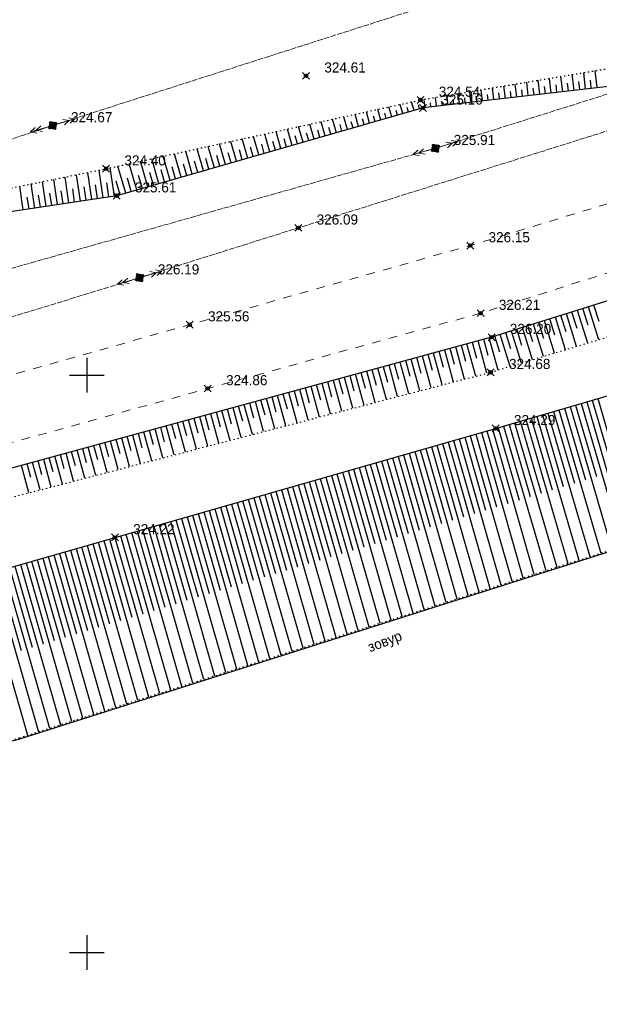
# Model space of a CAD drawing. Header units: metres. Extents: x 707528 to 709248, y 4308395 to 4311045.
# Tile 12 of 104: x 707773 to 707823, y 4308441 to 4308526. Entities that reach past the tile are written whole.
import ezdxf

# ---------------------------------------------------------------- set-up
doc = ezdxf.new("R2010")
doc.units = ezdxf.units.M
doc.header["$LTSCALE"] = 0.5
doc.header["$PDMODE"] = 35
doc.header["$PDSIZE"] = 0.3
for name, pattern in [('Auto_Street_NotBorder_Line_m1', [3, 1.5, -1.5]), ('Commnctn_Electr_VLP_High_Built_m1', [1, 1, 0]), ('Контура низ откосов  Штриховая 0.1-0.5 - - - - - - -', [0.6, 0.1, -0.5])]:
    doc.linetypes.add(name, pattern=pattern)
for name, color, linetype in [('(001) Сетка', 92, 'Continuous'), ('(004) Точки рельефа', 7, 'Continuous'), ('(027) Гидрография', 7, 'Continuous'), ('(035) Откосы', 7, 'Continuous'), ('(037) Контуры', 7, 'Continuous')]:
    doc.layers.add(name, color=color, linetype=linetype)
doc.layers.add('AUTO#_ROADS_EXIST_L', color=7, linetype='Continuous', lineweight=15, true_color=0x000000)
doc.layers.add('COMMN_OBJCT_#####_B', color=7, linetype='Continuous', lineweight=15, true_color=0x000000)
doc.layers.add('COMMN_OBJCT_ELCTR_B', color=7, linetype='Continuous', true_color=0x000000)
doc.layers.add('COMMN_OBJCT_ELCTR_L', color=7, linetype='Continuous', true_color=0x000000)
doc.styles.add('BM-431', font='txt')
doc.styles.add('D-431', font='txt')

# ---------------------------------------------------------------- blocks, each defined once
blk = doc.blocks.new('CommnctnPoleRCsquare_m1')
at = {"layer": 'COMMN_OBJCT_#####_B', "lineweight": 13, "true_color": 0xfffffe}
blk.add_hatch(color=7, dxfattribs=at).paths.add_polyline_path([(-0.6, 0.6), (-0.6, -0.6), (0.6, -0.6), (0.6, 0.6)])
at = {"layer": 'COMMN_OBJCT_#####_B', "lineweight": 13, "true_color": 0x000000}
blk.add_hatch(color=18, dxfattribs=at).paths.add_polyline_path([(-0.1, 0, 1), (0.1, 0, 1)])
at = {"layer": 'COMMN_OBJCT_#####_B', "color": 18, "lineweight": 9, "true_color": 0x000000}
blk.add_lwpolyline([(0.6, 0.6), (-0.6, 0.6), (-0.6, -0.6), (0.6, -0.6)], close=True, dxfattribs=at)
blk.add_circle((0, 0), 0.1, dxfattribs=at)
blk = doc.blocks.new('ElectricHighVLP_m1')
at = {"layer": 'COMMN_OBJCT_ELCTR_B', "color": 18, "linetype": 'Continuous', "lineweight": 20, "true_color": 0x000000}
for p, q in [((0, 0), (4, 0)), ((3, 0), (2, 0.5)), ((3, 0), (2, -0.5)), ((4, 0), (3, 0.5)), ((4, 0), (3, -0.5))]:
    blk.add_line(p, q, dxfattribs=at)
blk = doc.blocks.new('Setka')
at = {"layer": '(001) Сетка'}
for p, q in [((0, 1.5), (0, -1.5)), ((-1.5, 0), (1.5, 0))]:
    blk.add_line(p, q, dxfattribs=at)

msp = doc.modelspace()

# ---------------------------------------------------------------- linework, layer by layer
at = {"layer": '(027) Гидрография', "color": 4, "elevation": 319.341}
msp.add_lwpolyline([(707567.997, 4308409.714), (707572.213, 4308410.824), (707620.984, 4308423.673), (707772.66, 4308463.725), (707924.336, 4308511.918), (708024.512, 4308543.363), (708124.69, 4308578.077), (708133.047, 4308582.686), (708145.112, 4308589.341), (708157.025, 4308592.604), (708191.793, 4308611.932)], dxfattribs=at)
at = {"layer": '(035) Откосы'}
for p, q in [((707820.652, 4308519.88, 324.895), (707820.494, 4308521.244, 324.895)), ((707821.644, 4308519.996, 324.895), (707821.48, 4308521.409, 324.895)), ((707822.636, 4308520.111, 324.895), (707822.466, 4308521.574, 324.895)), ((707815.693, 4308519.304, 324.895), (707815.563, 4308520.419, 324.895)), ((707816.685, 4308519.419, 324.895), (707816.55, 4308520.584, 324.895)), ((707817.677, 4308519.534, 324.895), (707817.536, 4308520.749, 324.895)), ((707818.669, 4308519.65, 324.895), (707818.522, 4308520.914, 324.895)), ((707819.661, 4308519.765, 324.895), (707819.508, 4308521.079, 324.895)), ((707820.157, 4308519.823, 324.895), (707820.079, 4308520.492, 324.895)), ((707821.148, 4308519.938, 324.895), (707821.068, 4308520.632, 324.895)), ((707822.14, 4308520.053, 324.895), (707822.057, 4308520.772, 324.895)), ((707810.734, 4308518.728, 324.895), (707810.633, 4308519.594, 324.895)), ((707811.725, 4308518.843, 324.895), (707811.619, 4308519.759, 324.895)), ((707812.717, 4308518.958, 324.895), (707812.605, 4308519.924, 324.895)), ((707813.213, 4308519.016, 324.895), (707813.156, 4308519.511, 324.895)), ((707813.709, 4308519.073, 324.895), (707813.591, 4308520.089, 324.895)), ((707814.205, 4308519.131, 324.895), (707814.145, 4308519.651, 324.895)), ((707814.701, 4308519.189, 324.895), (707814.577, 4308520.254, 324.895)), ((707815.197, 4308519.246, 324.895), (707815.134, 4308519.791, 324.895)), ((707816.189, 4308519.362, 324.895), (707816.123, 4308519.931, 324.895)), ((707817.181, 4308519.477, 324.895), (707817.112, 4308520.071, 324.895)), ((707818.173, 4308519.592, 324.895), (707818.101, 4308520.212, 324.895)), ((707819.165, 4308519.707, 324.895), (707819.09, 4308520.352, 324.895)), ((707805.832, 4308517.861, 324.895), (707805.603, 4308518.662, 324.895)), ((707806.792, 4308518.137, 324.895), (707806.58, 4308518.876, 324.895)), ((707807.758, 4308518.382, 324.895), (707807.675, 4308519.099, 324.895)), ((707808.254, 4308518.439, 324.895), (707808.211, 4308518.81, 324.895)), ((707808.75, 4308518.497, 324.895), (707808.661, 4308519.264, 324.895)), ((707809.246, 4308518.555, 324.895), (707809.2, 4308518.95, 324.895)), ((707809.742, 4308518.612, 324.895), (707809.647, 4308519.429, 324.895)), ((707810.238, 4308518.67, 324.895), (707810.189, 4308519.091, 324.895)), ((707811.23, 4308518.785, 324.895), (707811.178, 4308519.231, 324.895)), ((707812.221, 4308518.9, 324.895), (707812.167, 4308519.371, 324.895)), ((707801.993, 4308516.76, 324.895), (707801.693, 4308517.807, 324.895)), ((707802.952, 4308517.036, 324.895), (707802.67, 4308518.02, 324.895)), ((707803.912, 4308517.311, 324.895), (707803.648, 4308518.234, 324.895)), ((707804.392, 4308517.449, 324.895), (707804.264, 4308517.895, 324.895)), ((707804.872, 4308517.586, 324.895), (707804.625, 4308518.448, 324.895)), ((707805.352, 4308517.724, 324.895), (707805.233, 4308518.139, 324.895)), ((707806.312, 4308517.999, 324.895), (707806.202, 4308518.384, 324.895)), ((707807.272, 4308518.274, 324.895), (707807.17, 4308518.628, 324.895)), ((707799.113, 4308515.935, 324.895), (707798.76, 4308517.165, 324.895)), ((707800.073, 4308516.21, 324.895), (707799.738, 4308517.379, 324.895)), ((707801.033, 4308516.485, 324.895), (707800.715, 4308517.593, 324.895)), ((707801.513, 4308516.623, 324.895), (707801.358, 4308517.161, 324.895)), ((707802.472, 4308516.898, 324.895), (707802.327, 4308517.406, 324.895)), ((707803.432, 4308517.173, 324.895), (707803.296, 4308517.65, 324.895)), ((707795.273, 4308514.834, 324.895), (707794.85, 4308516.31, 324.895)), ((707796.233, 4308515.109, 324.895), (707795.828, 4308516.524, 324.895)), ((707797.193, 4308515.384, 324.895), (707796.805, 4308516.738, 324.895)), ((707797.673, 4308515.522, 324.895), (707797.483, 4308516.183, 324.895)), ((707798.153, 4308515.66, 324.895), (707797.783, 4308516.951, 324.895)), ((707798.633, 4308515.797, 324.895), (707798.452, 4308516.428, 324.895)), ((707799.593, 4308516.072, 324.895), (707799.421, 4308516.672, 324.895)), ((707800.553, 4308516.348, 324.895), (707800.39, 4308516.917, 324.895)), ((707791.434, 4308513.733, 324.895), (707790.94, 4308515.455, 324.895)), ((707792.394, 4308514.008, 324.895), (707791.918, 4308515.668, 324.895)), ((707793.354, 4308514.283, 324.895), (707792.895, 4308515.882, 324.895)), ((707794.313, 4308514.559, 324.895), (707793.873, 4308516.096, 324.895)), ((707794.793, 4308514.696, 324.895), (707794.577, 4308515.45, 324.895)), ((707795.753, 4308514.971, 324.895), (707795.546, 4308515.694, 324.895)), ((707796.713, 4308515.247, 324.895), (707796.515, 4308515.939, 324.895)), ((707787.594, 4308512.632, 324.895), (707787.03, 4308514.599, 324.895)), ((707788.554, 4308512.907, 324.895), (707788.008, 4308514.813, 324.895)), ((707789.514, 4308513.182, 324.895), (707788.985, 4308515.027, 324.895)), ((707790.474, 4308513.458, 324.895), (707789.963, 4308515.241, 324.895)), ((707790.954, 4308513.595, 324.895), (707790.703, 4308514.471, 324.895)), ((707791.914, 4308513.87, 324.895), (707791.671, 4308514.716, 324.895)), ((707792.874, 4308514.146, 324.895), (707792.64, 4308514.961, 324.895)), ((707793.833, 4308514.421, 324.895), (707793.609, 4308515.205, 324.895)), ((707783.755, 4308511.531, 324.895), (707783.12, 4308513.744, 324.895)), ((707784.715, 4308511.806, 324.895), (707784.098, 4308513.958, 324.895)), ((707785.674, 4308512.081, 324.895), (707785.075, 4308514.172, 324.895)), ((707786.634, 4308512.357, 324.895), (707786.053, 4308514.386, 324.895)), ((707788.074, 4308512.77, 324.895), (707787.797, 4308513.738, 324.895)), ((707789.034, 4308513.045, 324.895), (707788.765, 4308513.982, 324.895)), ((707789.994, 4308513.32, 324.895), (707789.734, 4308514.227, 324.895)), ((707778.895, 4308510.43, 324.895), (707778.542, 4308512.768, 324.895)), ((707779.883, 4308510.58, 324.895), (707779.522, 4308512.967, 324.895)), ((707780.87, 4308510.729, 324.895), (707780.501, 4308513.171, 324.895)), ((707781.835, 4308510.98, 324.895), (707781.165, 4308513.316, 324.895)), ((707782.795, 4308511.256, 324.895), (707782.143, 4308513.53, 324.895)), ((707784.235, 4308511.669, 324.895), (707783.922, 4308512.76, 324.895)), ((707785.195, 4308511.944, 324.895), (707784.89, 4308513.004, 324.895)), ((707786.154, 4308512.219, 324.895), (707785.859, 4308513.249, 324.895)), ((707787.114, 4308512.494, 324.895), (707786.828, 4308513.493, 324.895)), ((707774.946, 4308509.834, 324.895), (707774.623, 4308511.971, 324.895)), ((707775.933, 4308509.983, 324.895), (707775.603, 4308512.17, 324.895)), ((707776.92, 4308510.132, 324.895), (707776.583, 4308512.369, 324.895)), ((707777.908, 4308510.281, 324.895), (707777.563, 4308512.568, 324.895)), ((707780.376, 4308510.654, 324.895), (707780.194, 4308511.86, 324.895)), ((707781.355, 4308510.843, 324.895), (707781.016, 4308512.026, 324.895)), ((707782.315, 4308511.118, 324.895), (707781.984, 4308512.271, 324.895)), ((707783.275, 4308511.393, 324.895), (707782.953, 4308512.515, 324.895)), ((707772.971, 4308509.536, 324.895), (707772.664, 4308511.573, 324.895)), ((707773.958, 4308509.685, 324.895), (707773.643, 4308511.772, 324.895)), ((707775.439, 4308509.909, 324.895), (707775.276, 4308510.99, 324.895)), ((707776.427, 4308510.058, 324.895), (707776.26, 4308511.164, 324.895)), ((707777.414, 4308510.207, 324.895), (707777.243, 4308511.338, 324.895)), ((707778.401, 4308510.356, 324.895), (707778.227, 4308511.512, 324.895)), ((707779.389, 4308510.505, 324.895), (707779.211, 4308511.686, 324.895)), ((707773.465, 4308509.611, 324.895), (707773.309, 4308510.642, 324.895)), ((707774.452, 4308509.76, 324.895), (707774.293, 4308510.816, 324.895)), ((707821.828, 4308497.995, 325.823), (707820.94, 4308500.83, 325.823)), ((707821.862, 4308499.56, 325.823), (707821.417, 4308500.979, 325.823)), ((707822.785, 4308498.284, 325.823), (707821.894, 4308501.129, 325.823)), ((707822.817, 4308499.853, 325.823), (707822.371, 4308501.278, 325.823)), ((707818.956, 4308497.13, 325.823), (707818.079, 4308499.934, 325.823)), ((707818.995, 4308498.679, 325.823), (707818.556, 4308500.084, 325.823)), ((707819.914, 4308497.419, 325.823), (707819.032, 4308500.233, 325.823)), ((707819.951, 4308498.973, 325.823), (707819.509, 4308500.382, 325.823)), ((707820.871, 4308497.707, 325.823), (707819.986, 4308500.531, 325.823)), ((707820.906, 4308499.266, 325.823), (707820.463, 4308500.681, 325.823)), ((707816.129, 4308497.799, 325.823), (707815.694, 4308499.188, 325.823)), ((707817.042, 4308496.554, 325.823), (707816.171, 4308499.337, 325.823)), ((707817.084, 4308498.092, 325.823), (707816.648, 4308499.486, 325.823)), ((707817.999, 4308496.842, 325.823), (707817.125, 4308499.636, 325.823)), ((707818.04, 4308498.386, 325.823), (707817.602, 4308499.785, 325.823)), ((707813.208, 4308496.915, 325.823), (707812.825, 4308498.317, 325.823)), ((707814.069, 4308495.658, 325.823), (707813.307, 4308498.448, 325.823)), ((707814.218, 4308497.212, 325.823), (707813.786, 4308498.59, 325.823)), ((707815.128, 4308495.977, 325.823), (707814.263, 4308498.74, 325.823)), ((707815.174, 4308497.505, 325.823), (707814.74, 4308498.889, 325.823)), ((707816.085, 4308496.265, 325.823), (707815.217, 4308499.038, 325.823)), ((707810.207, 4308494.624, 325.823), (707809.45, 4308497.396, 325.823)), ((707810.311, 4308496.139, 325.823), (707809.933, 4308497.528, 325.823)), ((707811.174, 4308494.876, 325.823), (707810.415, 4308497.659, 325.823)), ((707811.277, 4308496.397, 325.823), (707810.897, 4308497.791, 325.823)), ((707812.141, 4308495.129, 325.823), (707811.379, 4308497.922, 325.823)), ((707812.243, 4308496.654, 325.823), (707811.861, 4308498.054, 325.823)), ((707813.108, 4308495.381, 325.823), (707812.343, 4308498.185, 325.823)), ((707807.305, 4308493.866, 325.823), (707806.558, 4308496.607, 325.823)), ((707807.414, 4308495.366, 325.823), (707807.04, 4308496.739, 325.823)), ((707808.272, 4308494.119, 325.823), (707807.522, 4308496.87, 325.823)), ((707808.38, 4308495.623, 325.823), (707808.004, 4308497.002, 325.823)), ((707809.24, 4308494.371, 325.823), (707808.486, 4308497.133, 325.823)), ((707809.346, 4308495.881, 325.823), (707808.968, 4308497.265, 325.823)), ((707803.552, 4308494.335, 325.823), (707803.183, 4308495.687, 325.823)), ((707804.404, 4308493.109, 325.823), (707803.665, 4308495.818, 325.823)), ((707804.517, 4308494.592, 325.823), (707804.147, 4308495.95, 325.823)), ((707805.371, 4308493.361, 325.823), (707804.629, 4308496.081, 325.823)), ((707805.483, 4308494.85, 325.823), (707805.111, 4308496.213, 325.823)), ((707806.338, 4308493.614, 325.823), (707805.593, 4308496.344, 325.823)), ((707806.449, 4308495.108, 325.823), (707806.076, 4308496.476, 325.823)), ((707800.655, 4308493.561, 325.823), (707800.29, 4308494.898, 325.823)), ((707801.503, 4308492.351, 325.823), (707800.772, 4308495.029, 325.823)), ((707801.62, 4308493.819, 325.823), (707801.254, 4308495.161, 325.823)), ((707802.47, 4308492.604, 325.823), (707801.736, 4308495.292, 325.823)), ((707802.586, 4308494.077, 325.823), (707802.219, 4308495.424, 325.823)), ((707803.437, 4308492.856, 325.823), (707802.701, 4308495.555, 325.823)), ((707797.634, 4308491.341, 325.823), (707796.915, 4308493.977, 325.823)), ((707797.757, 4308492.788, 325.823), (707797.397, 4308494.109, 325.823)), ((707798.601, 4308491.594, 325.823), (707797.879, 4308494.24, 325.823)), ((707798.723, 4308493.046, 325.823), (707798.362, 4308494.372, 325.823)), ((707799.568, 4308491.846, 325.823), (707798.844, 4308494.503, 325.823)), ((707799.689, 4308493.303, 325.823), (707799.326, 4308494.635, 325.823)), ((707800.536, 4308492.099, 325.823), (707799.808, 4308494.766, 325.823)), ((707794.733, 4308490.583, 325.823), (707794.022, 4308493.188, 325.823)), ((707794.86, 4308492.015, 325.823), (707794.505, 4308493.32, 325.823)), ((707795.7, 4308490.836, 325.823), (707794.987, 4308493.451, 325.823)), ((707795.826, 4308492.272, 325.823), (707795.469, 4308493.583, 325.823)), ((707796.667, 4308491.088, 325.823), (707795.951, 4308493.714, 325.823)), ((707796.792, 4308492.53, 325.823), (707796.433, 4308493.846, 325.823)), ((707822.702, 4308493.191, 323.57), (707824.501, 4308487.032, 323.57)), ((707790.998, 4308490.984, 325.823), (707790.647, 4308492.268, 325.823)), ((707791.831, 4308489.826, 325.823), (707791.13, 4308492.399, 325.823)), ((707791.963, 4308491.241, 325.823), (707791.612, 4308492.531, 325.823)), ((707792.799, 4308490.078, 325.823), (707792.094, 4308492.662, 325.823)), ((707792.929, 4308491.499, 325.823), (707792.576, 4308492.794, 325.823)), ((707793.766, 4308490.331, 325.823), (707793.058, 4308492.925, 325.823)), ((707793.895, 4308491.757, 325.823), (707793.54, 4308493.057, 325.823)), ((707819.823, 4308492.35, 323.57), (707821.631, 4308486.157, 323.57)), ((707820.303, 4308492.491, 323.57), (707823.917, 4308480.116, 323.57)), ((707820.782, 4308492.631, 323.57), (707822.588, 4308486.449, 323.57)), ((707821.262, 4308492.771, 323.57), (707824.87, 4308480.419, 323.57)), ((707821.742, 4308492.911, 323.57), (707823.544, 4308486.741, 323.57)), ((707822.222, 4308493.051, 323.57), (707825.823, 4308480.722, 323.57)), ((707788.101, 4308490.21, 325.823), (707787.755, 4308491.479, 325.823)), ((707788.93, 4308489.068, 325.823), (707788.237, 4308491.61, 325.823)), ((707789.066, 4308490.468, 325.823), (707788.719, 4308491.742, 325.823)), ((707789.897, 4308489.321, 325.823), (707789.201, 4308491.873, 325.823)), ((707790.032, 4308490.726, 325.823), (707789.683, 4308492.005, 325.823)), ((707790.864, 4308489.573, 325.823), (707790.165, 4308492.136, 325.823)), ((707816.943, 4308491.509, 323.57), (707818.762, 4308485.283, 323.57)), ((707817.423, 4308491.65, 323.57), (707821.057, 4308479.207, 323.57)), ((707817.903, 4308491.79, 323.57), (707819.718, 4308485.574, 323.57)), ((707818.383, 4308491.93, 323.57), (707822.01, 4308479.51, 323.57)), ((707818.863, 4308492.07, 323.57), (707820.675, 4308485.866, 323.57)), ((707819.343, 4308492.21, 323.57), (707822.963, 4308479.813, 323.57)), ((707785.062, 4308488.058, 325.823), (707784.38, 4308490.558, 325.823)), ((707785.204, 4308489.437, 325.823), (707784.862, 4308490.689, 325.823)), ((707786.029, 4308488.311, 325.823), (707785.344, 4308490.821, 325.823)), ((707786.169, 4308489.695, 325.823), (707785.826, 4308490.952, 325.823)), ((707786.996, 4308488.563, 325.823), (707786.308, 4308491.084, 325.823)), ((707787.135, 4308489.953, 325.823), (707786.79, 4308491.216, 325.823)), ((707787.963, 4308488.816, 325.823), (707787.273, 4308491.347, 325.823)), ((707813.583, 4308490.53, 323.57), (707817.178, 4308477.975, 323.57)), ((707814.063, 4308490.668, 323.57), (707815.892, 4308484.408, 323.57)), ((707814.543, 4308490.809, 323.57), (707818.197, 4308478.298, 323.57)), ((707815.023, 4308490.949, 323.57), (707816.848, 4308484.699, 323.57)), ((707815.503, 4308491.089, 323.57), (707819.15, 4308478.601, 323.57)), ((707815.983, 4308491.229, 323.57), (707817.805, 4308484.991, 323.57)), ((707816.463, 4308491.369, 323.57), (707820.103, 4308478.904, 323.57)), ((707782.16, 4308487.301, 325.823), (707781.487, 4308489.769, 325.823)), ((707782.307, 4308488.664, 325.823), (707781.969, 4308489.9, 325.823)), ((707783.127, 4308487.553, 325.823), (707782.451, 4308490.032, 325.823)), ((707783.272, 4308488.922, 325.823), (707782.933, 4308490.163, 325.823)), ((707784.095, 4308487.806, 325.823), (707783.416, 4308490.295, 325.823)), ((707784.238, 4308489.179, 325.823), (707783.898, 4308490.426, 325.823)), ((707810.699, 4308489.704, 323.57), (707814.318, 4308477.066, 323.57)), ((707811.18, 4308489.841, 323.57), (707812.987, 4308483.529, 323.57)), ((707811.66, 4308489.979, 323.57), (707815.272, 4308477.369, 323.57)), ((707812.141, 4308490.117, 323.57), (707813.945, 4308483.819, 323.57)), ((707812.622, 4308490.254, 323.57), (707816.225, 4308477.672, 323.57)), ((707813.102, 4308490.392, 323.57), (707814.902, 4308484.108, 323.57)), ((707778.444, 4308487.633, 325.823), (707778.112, 4308488.848, 325.823)), ((707779.259, 4308486.543, 325.823), (707778.594, 4308488.98, 325.823)), ((707779.41, 4308487.89, 325.823), (707779.076, 4308489.111, 325.823)), ((707780.226, 4308486.796, 325.823), (707779.559, 4308489.243, 325.823)), ((707780.375, 4308488.148, 325.823), (707780.041, 4308489.374, 325.823)), ((707781.193, 4308487.048, 325.823), (707780.523, 4308489.506, 325.823)), ((707781.341, 4308488.406, 325.823), (707781.005, 4308489.637, 325.823)), ((707807.815, 4308488.878, 323.57), (707811.458, 4308476.157, 323.57)), ((707808.296, 4308489.015, 323.57), (707810.115, 4308482.662, 323.57)), ((707808.776, 4308489.153, 323.57), (707812.411, 4308476.46, 323.57)), ((707809.257, 4308489.291, 323.57), (707811.072, 4308482.951, 323.57)), ((707809.738, 4308489.428, 323.57), (707813.365, 4308476.763, 323.57)), ((707810.218, 4308489.566, 323.57), (707812.03, 4308483.24, 323.57)), ((707775.547, 4308486.859, 325.823), (707775.219, 4308488.059, 325.823)), ((707776.358, 4308485.786, 325.823), (707775.702, 4308488.191, 325.823)), ((707776.512, 4308487.117, 325.823), (707776.184, 4308488.322, 325.823)), ((707777.325, 4308486.038, 325.823), (707776.666, 4308488.454, 325.823)), ((707777.478, 4308487.375, 325.823), (707777.148, 4308488.585, 325.823)), ((707778.292, 4308486.291, 325.823), (707777.63, 4308488.717, 325.823)), ((707804.931, 4308488.052, 323.57), (707808.598, 4308475.248, 323.57)), ((707805.411, 4308488.189, 323.57), (707807.243, 4308481.795, 323.57)), ((707805.892, 4308488.327, 323.57), (707809.551, 4308475.551, 323.57)), ((707806.373, 4308488.465, 323.57), (707808.2, 4308482.084, 323.57)), ((707806.854, 4308488.602, 323.57), (707810.504, 4308475.854, 323.57)), ((707807.334, 4308488.74, 323.57), (707809.158, 4308482.373, 323.57)), ((707773.456, 4308485.028, 325.823), (707772.809, 4308487.402, 325.823)), ((707773.615, 4308486.344, 325.823), (707773.291, 4308487.533, 325.823)), ((707774.423, 4308485.281, 325.823), (707773.773, 4308487.665, 325.823)), ((707774.581, 4308486.602, 325.823), (707774.255, 4308487.796, 325.823)), ((707775.391, 4308485.533, 325.823), (707774.737, 4308487.928, 325.823)), ((707802.047, 4308487.226, 323.57), (707805.737, 4308474.339, 323.57)), ((707802.527, 4308487.364, 323.57), (707804.371, 4308480.927, 323.57)), ((707803.008, 4308487.501, 323.57), (707806.691, 4308474.642, 323.57)), ((707803.489, 4308487.639, 323.57), (707805.328, 4308481.216, 323.57)), ((707803.969, 4308487.776, 323.57), (707807.644, 4308474.945, 323.57)), ((707804.45, 4308487.914, 323.57), (707806.286, 4308481.505, 323.57)), ((707799.163, 4308486.4, 323.57), (707802.877, 4308473.431, 323.57)), ((707799.643, 4308486.538, 323.57), (707801.499, 4308480.06, 323.57)), ((707800.124, 4308486.675, 323.57), (707803.83, 4308473.734, 323.57)), ((707800.605, 4308486.813, 323.57), (707802.456, 4308480.349, 323.57)), ((707801.085, 4308486.951, 323.57), (707804.784, 4308474.037, 323.57)), ((707801.566, 4308487.088, 323.57), (707803.413, 4308480.638, 323.57)), ((707795.798, 4308485.436, 323.57), (707797.669, 4308478.903, 323.57)), ((707796.279, 4308485.574, 323.57), (707800.017, 4308472.522, 323.57)), ((707796.759, 4308485.712, 323.57), (707798.626, 4308479.192, 323.57)), ((707797.24, 4308485.849, 323.57), (707800.97, 4308472.825, 323.57)), ((707797.721, 4308485.987, 323.57), (707799.584, 4308479.482, 323.57)), ((707798.201, 4308486.125, 323.57), (707801.924, 4308473.128, 323.57)), ((707798.682, 4308486.262, 323.57), (707800.541, 4308479.771, 323.57)), ((707792.914, 4308484.61, 323.57), (707794.797, 4308478.036, 323.57)), ((707793.395, 4308484.748, 323.57), (707797.156, 4308471.613, 323.57)), ((707793.875, 4308484.886, 323.57), (707795.754, 4308478.325, 323.57)), ((707794.356, 4308485.023, 323.57), (707798.11, 4308471.916, 323.57)), ((707794.837, 4308485.161, 323.57), (707796.712, 4308478.614, 323.57)), ((707795.317, 4308485.299, 323.57), (707799.063, 4308472.219, 323.57)), ((707790.03, 4308483.784, 323.57), (707791.925, 4308477.169, 323.57)), ((707790.511, 4308483.922, 323.57), (707794.296, 4308470.704, 323.57)), ((707790.991, 4308484.06, 323.57), (707792.882, 4308477.458, 323.57)), ((707791.472, 4308484.197, 323.57), (707795.25, 4308471.007, 323.57)), ((707791.953, 4308484.335, 323.57), (707793.84, 4308477.747, 323.57)), ((707792.433, 4308484.473, 323.57), (707796.203, 4308471.31, 323.57)), ((707787.146, 4308482.958, 323.57), (707789.053, 4308476.301, 323.57)), ((707787.627, 4308483.096, 323.57), (707791.436, 4308469.795, 323.57)), ((707788.107, 4308483.234, 323.57), (707790.01, 4308476.59, 323.57)), ((707788.588, 4308483.371, 323.57), (707792.389, 4308470.098, 323.57)), ((707789.069, 4308483.509, 323.57), (707790.967, 4308476.879, 323.57)), ((707789.549, 4308483.647, 323.57), (707793.343, 4308470.401, 323.57)), ((707784.262, 4308482.132, 323.57), (707786.18, 4308475.434, 323.57)), ((707784.743, 4308482.27, 323.57), (707788.576, 4308468.887, 323.57)), ((707785.223, 4308482.408, 323.57), (707787.138, 4308475.723, 323.57)), ((707785.704, 4308482.545, 323.57), (707789.529, 4308469.189, 323.57)), ((707786.185, 4308482.683, 323.57), (707788.095, 4308476.012, 323.57)), ((707786.665, 4308482.821, 323.57), (707790.482, 4308469.492, 323.57)), ((707780.897, 4308481.169, 323.57), (707784.762, 4308467.675, 323.57)), ((707781.378, 4308481.307, 323.57), (707783.308, 4308474.566, 323.57)), ((707781.859, 4308481.444, 323.57), (707785.715, 4308467.978, 323.57)), ((707782.339, 4308481.582, 323.57), (707784.266, 4308474.856, 323.57)), ((707782.82, 4308481.72, 323.57), (707786.669, 4308468.281, 323.57)), ((707783.301, 4308481.857, 323.57), (707785.223, 4308475.145, 323.57)), ((707783.781, 4308481.995, 323.57), (707787.622, 4308468.584, 323.57)), ((707778.013, 4308480.343, 323.57), (707781.902, 4308466.766, 323.57)), ((707778.494, 4308480.481, 323.57), (707780.436, 4308473.699, 323.57)), ((707778.975, 4308480.618, 323.57), (707782.855, 4308467.069, 323.57)), ((707779.455, 4308480.756, 323.57), (707781.394, 4308473.988, 323.57)), ((707779.936, 4308480.894, 323.57), (707783.808, 4308467.372, 323.57)), ((707780.417, 4308481.031, 323.57), (707782.351, 4308474.277, 323.57)), ((707775.129, 4308479.517, 323.57), (707779.041, 4308465.857, 323.57)), ((707775.61, 4308479.655, 323.57), (707777.564, 4308472.832, 323.57)), ((707776.091, 4308479.792, 323.57), (707779.995, 4308466.16, 323.57)), ((707776.571, 4308479.93, 323.57), (707778.521, 4308473.121, 323.57)), ((707777.052, 4308480.068, 323.57), (707780.948, 4308466.463, 323.57)), ((707777.533, 4308480.205, 323.57), (707779.479, 4308473.41, 323.57)), ((707772.245, 4308478.691, 323.57), (707776.181, 4308464.948, 323.57)), ((707772.726, 4308478.829, 323.57), (707774.692, 4308471.964, 323.57)), ((707773.207, 4308478.966, 323.57), (707777.134, 4308465.251, 323.57)), ((707773.687, 4308479.104, 323.57), (707775.649, 4308472.253, 323.57)), ((707774.168, 4308479.242, 323.57), (707778.088, 4308465.554, 323.57)), ((707774.649, 4308479.379, 323.57), (707776.607, 4308472.542, 323.57)), ((707769.361, 4308477.865, 323.57), (707773.321, 4308464.039, 323.57)), ((707770.323, 4308478.14, 323.57), (707774.274, 4308464.342, 323.57)), ((707770.803, 4308478.278, 323.57), (707772.777, 4308471.386, 323.57)), ((707771.284, 4308478.416, 323.57), (707775.228, 4308464.645, 323.57)), ((707771.765, 4308478.553, 323.57), (707773.734, 4308471.675, 323.57))]:
    msp.add_line(p, q, dxfattribs=at)
at = {"layer": '(035) Откосы', "flags": 128}
for points, elevation in [([(708137.705, 4308599.41), (708078.498, 4308577.812), (708019.277, 4308559.238), (707980.751, 4308549.372), (707918.355, 4308530.98), (707880.871, 4308519.593), (707813.504, 4308498.502), (707717.773, 4308472.39), (707667.522, 4308456.575), (707622.834, 4308444.131), (707562.433, 4308428.006)], 325.823), ([(707565.599, 4308417.604), (707622.053, 4308434.788), (707672.002, 4308448.908), (707718.643, 4308463.34), (707813.86, 4308490.609), (707881.96, 4308510.498), (707919.958, 4308523.193), (707981.907, 4308540.815), (708022.015, 4308552.855), (708079.55, 4308570.875), (708133.435, 4308593.18), (708145.499, 4308596.364), (708145.779, 4308596.51)], 323.57), ([(707825.116, 4308520.399), (707807.571, 4308518.36), (707781.052, 4308510.756), (707757.768, 4308507.242), (707729.611, 4308500.049)], 324.895)]:
    msp.add_lwpolyline(points, dxfattribs=dict(at, elevation=elevation))
at = {"layer": '(035) Откосы', "linetype": 'Контура низ откосов  Штриховая 0.1-0.5 - - - - - - -'}
for points, elevation in [([(707564.254, 4308422.023), (707622.653, 4308440.027), (707667.947, 4308454.599), (707718.035, 4308470.558), (707813.433, 4308495.466), (707882.449, 4308516.262), (707919.713, 4308527.533), (707982.751, 4308546.215), (708021.758, 4308556.681), (708078.983, 4308576.029), (708137.705, 4308597.247), (708137.705, 4308599.41)], 324.272), ([(707567.972, 4308409.81), (707572.188, 4308410.921), (707620.959, 4308423.77), (707772.632, 4308463.821), (707924.306, 4308512.014), (708024.481, 4308543.458), (708124.649, 4308578.169), (708132.999, 4308582.774), (708145.074, 4308589.434), (708145.285, 4308589.491)], 319.341), ([(707729.611, 4308500.049), (707729.438, 4308501.538), (707757.536, 4308508.499), (707780.139, 4308513.092), (707807.354, 4308519.045), (707824.745, 4308521.955), (707825.116, 4308520.399)], 324.895)]:
    msp.add_lwpolyline(points, dxfattribs=dict(at, elevation=elevation))
at = {"color": 0, "linetype": 'ByBlock', "lineweight": -2, "transparency": 16777216}
for p in [(707797.446, 4308521.138, 324.607), (707807.354, 4308519.045, 324.542), (707807.571, 4308518.36, 325.159), (707775.514, 4308516.831, 324.666), (707808.647, 4308514.861, 325.911), (707780.139, 4308513.092, 324.397), (707781.052, 4308510.756, 325.613), (707796.78, 4308507.972, 326.089), (707811.659, 4308506.441, 326.152), (707783.035, 4308503.658, 326.191), (707812.555, 4308500.587, 326.207), (707787.377, 4308499.588, 325.557), (707813.504, 4308498.502, 326.205), (707813.433, 4308495.466, 324.684), (707788.937, 4308494.064, 324.862), (707813.86, 4308490.609, 324.288), (707780.897, 4308481.169, 324.219)]:
    msp.add_point(p, dxfattribs=at)
at = {"layer": 'AUTO#_ROADS_EXIST_L', "linetype": 'Auto_Street_NotBorder_Line_m1', "lineweight": 15, "flags": 128}
for points, elevation in [([(708144.126, 4308568.435), (708144.126, 4308568.435), (708147.799, 4308622.715), (708135.298, 4308615.727), (708115.34, 4308601.85), (708068.41, 4308582.072), (708018.295, 4308564.616), (707981.449, 4308553.682), (707918.088, 4308533.035), (707879.635, 4308521.878), (707812.555, 4308500.587), (707561.451, 4308431.232)], 325.994), ([(707560.163, 4308435.464), (707811.659, 4308506.441), (707878.313, 4308526.754), (707916.666, 4308537.594), (707980.147, 4308559.782), (708015.887, 4308570.726), (708066.59, 4308587.394), (708112.982, 4308606.026), (708121.867, 4308613.173), (708120.084, 4308617.452), (708114.106, 4308619.878)], 325.99)]:
    msp.add_lwpolyline(points, dxfattribs=dict(at, elevation=elevation))
at = {"layer": 'COMMN_OBJCT_ELCTR_L', "linetype": 'Commnctn_Electr_VLP_High_Built_m1', "lineweight": 20, "flags": 128}
for points, elevation in [([(707559.857, 4308436.469), (707591.057, 4308445.274), (707653.95, 4308464.224), (707719.826, 4308484.231), (707783.035, 4308503.658), (707846.224, 4308523.491), (707914.765, 4308544.825), (707979.96, 4308565.054), (708042.477, 4308584.491), (708135.818, 4308613.314), (708166.739, 4308624.854), (708194.357, 4308635.494), (708173.508, 4308716.069)], 326.168), ([(707556.588, 4308447.208), (707663.533, 4308479.367), (707719.586, 4308498.429), (707775.514, 4308516.831), (707832.756, 4308535.152), (708068.359, 4308609.08), (708068.718, 4308615.687)], 325.416), ([(707558.157, 4308442.053), (707617.443, 4308459.38), (707658.486, 4308471.245), (707724.913, 4308490.743), (707762.189, 4308501.701), (707808.647, 4308514.861), (707843.269, 4308525.788)], 325.623)]:
    msp.add_lwpolyline(points, dxfattribs=dict(at, elevation=elevation))

# ---------------------------------------------------------------- block references
at = {"layer": '(001) Сетка'}
for p in [(707778.465, 4308495.231), (707778.465, 4308445.231)]:
    msp.add_blockref('Setka', p, dxfattribs=at)
at = {"layer": 'COMMN_OBJCT_#####_B', "color": 18, "true_color": 0x000000, "xscale": 0.5, "yscale": 0.5, "zscale": 0.5, "rotation": 347.8261480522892}
for p in [(707775.514, 4308516.831, -2.092), (707808.647, 4308514.861, -0.847), (707783.035, 4308503.658, -0.567)]:
    msp.add_blockref('CommnctnPoleRCsquare_m1', p, dxfattribs=at)
at = {"layer": 'COMMN_OBJCT_ELCTR_B'}
for p, xscale, yscale, zscale, rotation in [((707775.514, 4308516.831, -2.092), 0.4999999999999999, 0.4999999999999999, 0.4999999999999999, 195.9551830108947), ((707775.514, 4308516.831, -2.092), 0.5, 0.5, 0.5, 16.7749167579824), ((707808.647, 4308514.861, -0.847), 0.5, 0.5, 0.5, 16.7749167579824), ((707808.647, 4308514.861, -0.847), 0.4999999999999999, 0.4999999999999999, 0.4999999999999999, 195.9551830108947), ((707783.035, 4308503.658, -0.567), 0.5, 0.5, 0.5, 16.7749167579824), ((707783.035, 4308503.658, -0.567), 0.4999999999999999, 0.4999999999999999, 0.4999999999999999, 195.9551830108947)]:
    msp.add_blockref('ElectricHighVLP_m1', p, dxfattribs=dict(at, xscale=xscale, yscale=yscale, zscale=zscale, rotation=rotation))

# ---------------------------------------------------------------- texts
at = {"layer": '(004) Точки рельефа', "style": 'D-431'}
for s, p in [('324.61', (707799.032, 4308521.423, 324.607)), ('324.54', (707808.94, 4308519.326, 324.542)), ('325.16', (707809.157, 4308518.645, 325.159)), ('324.67', (707777.1, 4308517.116, 324.666)), ('325.91', (707810.233, 4308515.145, 325.911)), ('324.40', (707781.725, 4308513.375, 324.397)), ('325.61', (707782.638, 4308511.041, 325.613)), ('326.09', (707798.366, 4308508.258, 326.089)), ('326.15', (707813.245, 4308506.726, 326.152)), ('326.19', (707784.621, 4308503.943, 326.191)), ('326.21', (707814.141, 4308500.872, 326.207)), ('325.56', (707788.963, 4308499.874, 325.557)), ('326.20', (707815.09, 4308498.787, 326.205)), ('324.68', (707815.019, 4308495.751, 324.684)), ('324.86', (707790.523, 4308494.349, 324.862)), ('324.29', (707815.446, 4308490.893, 324.288)), ('324.22', (707782.483, 4308481.448, 324.219))]:
    msp.add_text(s, height=0.875, dxfattribs=at).set_placement(p)
at = {"layer": '(037) Контуры', "color": 0, "linetype": 'ByBlock', "style": 'BM-431'}
msp.add_text('зовур', height=0.875, rotation=20.95848, dxfattribs=at).set_placement((707802.995, 4308471.223, -0.295))

doc.saveas('drawing.dxf')
